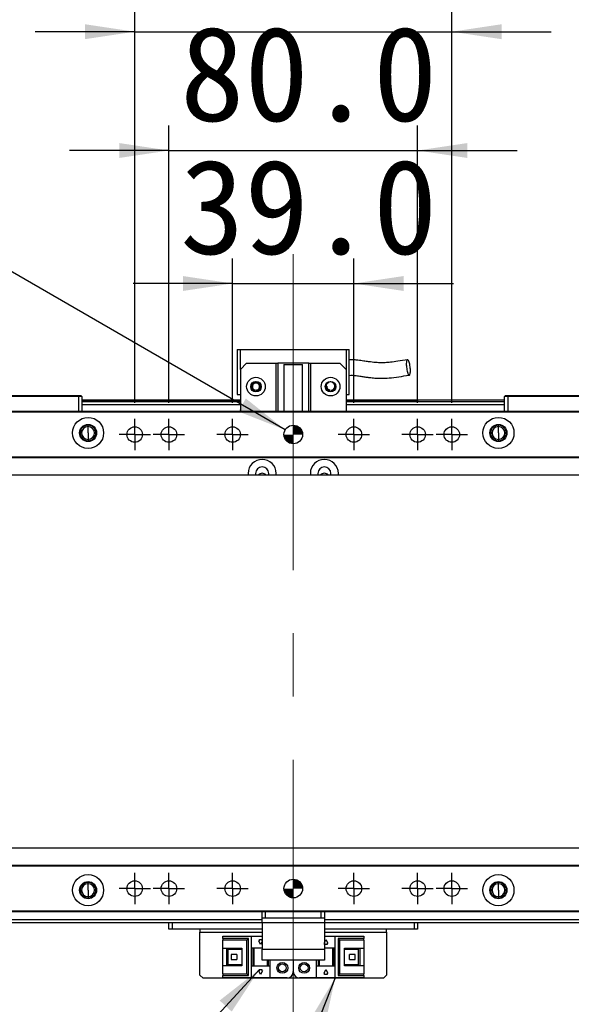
# Model space of a CAD drawing. Header units: millimetres. Extents: x 40 to 3320, y 40 to 2336.
# Tile 15 of 18: x 2124 to 2302, y 1756 to 2073. Entities that reach past the tile are written whole.
import ezdxf

# ---------------------------------------------------------------- set-up
doc = ezdxf.new("R2010")
doc.units = ezdxf.units.MM
doc.header["$LTSCALE"] = 8
doc.linetypes.add('CENTERX2', pattern=[20.32, 12.7, -2.54, 2.54, -2.54])
doc.layers.add('DIMNS', color=7, linetype='Continuous')
doc.styles.add('SLDTEXTSTYLE7', font='txt')
doc.styles.add('SLDTEXTSTYLE8', font='txt', dxfattribs={"bigfont": 'bigfont'})
doc.styles.add('SLDTEXTSTYLE9', font='txt')
doc.dimstyles.new('SLDDIMSTYLE0', dxfattribs={"dimtxt": 30.4, "dimasz": 16, "dimexe": 0, "dimexo": 0.0625, "dimgap": 7.6, "dimtad": 2, "dimdec": 1, "dimrnd": 1e-09, "dimzin": 4, "dimdsep": 46, "dimtxsty": 'SLDTEXTSTYLE7', "dimsah": 1, "dimcen": 0.09, "dimadec": 0, "dimazin": 1, "dimtfac": 1, "dimtdec": 1, "dimtmove": 0, "dimatfit": 0, "dimfxl": 0, "dimfrac": 2, "dimtolj": 1, "dimtzin": 12, "dimarcsym": 0})
doc.dimstyles.new('SLDDIMSTYLE1', dxfattribs={"dimtxt": 30.4, "dimasz": 16, "dimexe": 0, "dimexo": 0.0625, "dimgap": 7.6, "dimtad": 2, "dimdec": 1, "dimrnd": 1e-09, "dimzin": 4, "dimdsep": 46, "dimtxsty": 'SLDTEXTSTYLE7', "dimsah": 1, "dimcen": 0.09, "dimadec": 0, "dimazin": 1, "dimtfac": 1, "dimtdec": 1, "dimtofl": 0, "dimtmove": 0, "dimatfit": 3, "dimfxl": 0, "dimfrac": 2, "dimtolj": 1, "dimtzin": 12, "dimarcsym": 0})
doc.dimstyles.new('SLDDIMSTYLE2', dxfattribs={"dimtxt": 30.4, "dimasz": 16, "dimexe": 0, "dimexo": 0.0625, "dimgap": 7.6, "dimtad": 0, "dimtih": 1, "dimtoh": 1, "dimdec": 1, "dimrnd": 1e-09, "dimzin": 4, "dimdsep": 46, "dimtxsty": 'SLDTEXTSTYLE7', "dimsah": 1, "dimcen": 0, "dimadec": 0, "dimazin": 1, "dimtfac": 1, "dimtdec": 1, "dimtofl": 0, "dimtmove": 0, "dimatfit": 3, "dimfxl": 0, "dimfrac": 2, "dimtolj": 1, "dimtzin": 12, "dimarcsym": 0})
doc.dimstyles.new('SLDDIMSTYLE4', dxfattribs={"dimtxt": 0.18, "dimasz": 16, "dimexe": 0, "dimexo": 0.0625, "dimgap": 0, "dimtad": 0, "dimtih": 1, "dimtoh": 1, "dimdec": 0, "dimrnd": 1e-09, "dimzin": 0, "dimdsep": 46, "dimtxsty": 'Standard', "dimsah": 1, "dimcen": 0.09, "dimadec": 0, "dimazin": 0, "dimtfac": 16, "dimtdec": 0, "dimtofl": 0, "dimtmove": 0, "dimatfit": 3, "dimfxl": 0, "dimfrac": 2, "dimtolj": 1, "dimtzin": 0, "dimarcsym": 0})

# ---------------------------------------------------------------- blocks, each defined once
blk = doc.blocks.new('_D')
at = {"layer": 'DIMNS'}
for p, q in [((2192.86, 1949.72), (2192.86, 1996.12)), ((2231.86, 1949.72), (2231.86, 1996.12)), ((2192.86, 1988.12), (2160.86, 1988.12)), ((2192.86, 1988.12), (2231.86, 1988.12)), ((2231.86, 1988.12), (2263.86, 1988.12))]:
    blk.add_line(p, q, dxfattribs=at)
for points in [[(2192.86, 1988.12), (2176.86, 1990.52), (2176.86, 1985.72)], [(2231.86, 1988.12), (2247.86, 1985.72), (2247.86, 1990.52)]]:
    blk.add_solid(points, dxfattribs=at)
at = {"layer": 'DIMNS', "insert": (2175.97, 2028), "char_height": 30.4, "attachment_point": 1, "style": 'SLDTEXTSTYLE7'}
blk.add_mtext('39.0', dxfattribs=at)
blk = doc.blocks.new('_D_1')
at = {"layer": 'DIMNS'}
for p, q in [((2172.36, 1949.72), (2172.36, 2038.88)), ((2252.36, 1949.72), (2252.36, 2038.88)), ((2172.36, 2030.88), (2140.36, 2030.88)), ((2172.36, 2030.88), (2252.36, 2030.88)), ((2252.36, 2030.88), (2284.36, 2030.88))]:
    blk.add_line(p, q, dxfattribs=at)
for points in [[(2172.36, 2030.88), (2156.36, 2033.28), (2156.36, 2028.48)], [(2252.36, 2030.88), (2268.36, 2028.48), (2268.36, 2033.28)]]:
    blk.add_solid(points, dxfattribs=at)
at = {"layer": 'DIMNS', "insert": (2175.97, 2070.77), "char_height": 30.4, "attachment_point": 1, "style": 'SLDTEXTSTYLE7'}
blk.add_mtext('80.0', dxfattribs=at)
blk = doc.blocks.new('_D_2')
at = {"layer": 'DIMNS'}
for p, q in [((2161.36, 1949.72), (2161.36, 2077.08)), ((2263.36, 1949.72), (2263.36, 2077.08)), ((2161.36, 2069.08), (2129.36, 2069.08)), ((2161.36, 2069.08), (2263.36, 2069.08)), ((2263.36, 2069.08), (2295.36, 2069.08))]:
    blk.add_line(p, q, dxfattribs=at)
for points in [[(2161.36, 2069.08), (2145.36, 2071.48), (2145.36, 2066.68)], [(2263.36, 2069.08), (2279.36, 2066.68), (2279.36, 2071.48)]]:
    blk.add_solid(points, dxfattribs=at)
at = {"layer": 'DIMNS', "insert": (2164.99, 2108.97), "char_height": 30.4, "attachment_point": 1, "style": 'SLDTEXTSTYLE7'}
blk.add_mtext('102.0', dxfattribs=at)
blk = doc.blocks.new('_D_3')
at = {"layer": 'DIMNS'}
for p, q in [((2102.36, 1949.72), (2102.36, 2123.54)), ((2322.36, 1949.72), (2322.36, 2123.54)), ((2102.36, 2115.54), (2322.36, 2115.54))]:
    blk.add_line(p, q, dxfattribs=at)
for points in [[(2102.36, 2115.54), (2118.36, 2113.14), (2118.36, 2117.94)], [(2322.36, 2115.54), (2306.36, 2117.94), (2306.36, 2113.14)]]:
    blk.add_solid(points, dxfattribs=at)
at = {"layer": 'DIMNS', "insert": (2164.99, 2155.42), "char_height": 30.4, "attachment_point": 1, "style": 'SLDTEXTSTYLE7'}
blk.add_mtext('220.0', dxfattribs=at)
blk = doc.blocks.new('SW_SYMBOL_HOLE_DEPTH')
at = {"layer": 'DIMNS', "color": 0}
for p, q in [((0, 7000), (6400, 7000)), ((3200, 7000), (3200, 600)), ((800, 4440), (3200, 600)), ((5600, 4440), (3200, 600))]:
    blk.add_line(p, q, dxfattribs=at)
blk = doc.blocks.new('_D_12')
at = {"layer": 'DIMNS'}
for p, q in [((2065.59, 2024.3), (2033.59, 2024.3)), ((2209.76, 1941.06), (2065.59, 2024.3))]:
    blk.add_line(p, q, dxfattribs=at)
blk.add_solid([(2209.76, 1941.06), (2197.1, 1951.14), (2194.7, 1946.98)], dxfattribs=at)
at = {"layer": 'DIMNS', "xscale": 0.004985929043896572, "yscale": 0.004985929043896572, "zscale": 0.004985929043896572}
blk.add_blockref('SW_SYMBOL_HOLE_DEPTH', (1925.08, 2004.17), dxfattribs=at)
at = {"layer": 'DIMNS', "char_height": 30.4, "attachment_point": 1, "style": 'SLDTEXTSTYLE7'}
for s, insert in [('2X ', (1694.95, 2039.61)), ('%%c', (1752.12, 2039.31)), (' 6.0H7 ', (1799.09, 2039.61)), (' 8.0', (1969.58, 2039.61))]:
    blk.add_mtext(s, dxfattribs=dict(at, insert=insert))
blk = doc.blocks.new('SW_NOTE_3')
at = {"layer": 'DIMNS', "color": 0}
for p, q in [((-195.19, 0), (0, 0)), ((0, 0), (-195.19, 0)), ((-195.19, 0), (0, 0)), ((0, 0), (-195.19, 0)), ((-195.19, 0), (0, 0)), ((0, 0), (-195.19, 0))]:
    blk.add_line(p, q, dxfattribs=at)
at = {"layer": 'DIMNS', "color": 0, "char_height": 30.4, "attachment_point": 2}
for s, insert, style in [('光电原点', (-84.19, 78.15), 'SLDTEXTSTYLE8'), ('HOME SWITCH', (-46.6, 39.75), 'SLDTEXTSTYLE9')]:
    blk.add_mtext(s, dxfattribs=dict(at, insert=insert, style=style))
blk = doc.blocks.new('SW_CENTERMARKSYMBOL_17')
at = {"layer": 'DIMNS', "color": 0}
for p, q in [((0, 2.54), (0, 5.04)), ((-2.54, 0), (-5.04, 0)), ((0, 0), (-2.54, 0)), ((0, 0), (0, 2.54)), ((0, 0), (0, -2.54)), ((0, 0), (2.54, 0)), ((2.54, 0), (5.04, 0)), ((0, -2.54), (0, -5.04))]:
    blk.add_line(p, q, dxfattribs=at)
blk = doc.blocks.new('SW_CENTERMARKSYMBOL_18')
at = {"layer": 'DIMNS', "color": 0}
for p, q in [((0, 2.54), (0, 5.04)), ((-2.54, 0), (-5.04, 0)), ((0, 0), (-2.54, 0)), ((0, 0), (0, 2.54)), ((0, 0), (0, -2.54)), ((0, 0), (2.54, 0)), ((2.54, 0), (5.04, 0)), ((0, -2.54), (0, -5.04))]:
    blk.add_line(p, q, dxfattribs=at)
blk = doc.blocks.new('SW_CENTERMARKSYMBOL_19')
at = {"layer": 'DIMNS', "color": 0}
for p, q in [((0, 2.54), (0, 5.04)), ((-2.54, 0), (-5.04, 0)), ((0, 0), (-2.54, 0)), ((0, 0), (0, 2.54)), ((0, 0), (0, -2.54)), ((0, 0), (2.54, 0)), ((2.54, 0), (5.04, 0)), ((0, -2.54), (0, -5.04))]:
    blk.add_line(p, q, dxfattribs=at)
blk = doc.blocks.new('SW_CENTERMARKSYMBOL_20')
at = {"layer": 'DIMNS', "color": 0}
for p, q in [((0, 2.54), (0, 5.04)), ((-2.54, 0), (-5.04, 0)), ((0, 0), (-2.54, 0)), ((0, 0), (0, 2.54)), ((0, 0), (0, -2.54)), ((0, 0), (2.54, 0)), ((2.54, 0), (5.04, 0)), ((0, -2.54), (0, -5.04))]:
    blk.add_line(p, q, dxfattribs=at)
blk = doc.blocks.new('SW_CENTERMARKSYMBOL_21')
at = {"layer": 'DIMNS', "color": 0}
for p, q in [((0, 2.54), (0, 5.04)), ((-2.54, 0), (-5.04, 0)), ((0, 0), (-2.54, 0)), ((0, 0), (0, 2.54)), ((0, 0), (0, -2.54)), ((0, 0), (2.54, 0)), ((2.54, 0), (5.04, 0)), ((0, -2.54), (0, -5.04))]:
    blk.add_line(p, q, dxfattribs=at)
blk = doc.blocks.new('SW_CENTERMARKSYMBOL_22')
at = {"layer": 'DIMNS', "color": 0}
for p, q in [((0, 2.54), (0, 5.04)), ((-2.54, 0), (-5.04, 0)), ((0, 0), (-2.54, 0)), ((0, 0), (0, 2.54)), ((0, 0), (0, -2.54)), ((0, 0), (2.54, 0)), ((2.54, 0), (5.04, 0)), ((0, -2.54), (0, -5.04))]:
    blk.add_line(p, q, dxfattribs=at)
blk = doc.blocks.new('SW_CENTERMARKSYMBOL_25')
at = {"layer": 'DIMNS', "color": 0}
for p, q in [((0, 2.54), (0, 5.04)), ((-2.54, 0), (-5.04, 0)), ((0, 0), (-2.54, 0)), ((0, 0), (0, 2.54)), ((0, 0), (0, -2.54)), ((0, 0), (2.54, 0)), ((2.54, 0), (5.04, 0)), ((0, -2.54), (0, -5.04))]:
    blk.add_line(p, q, dxfattribs=at)
blk = doc.blocks.new('SW_CENTERMARKSYMBOL_26')
at = {"layer": 'DIMNS', "color": 0}
for p, q in [((0, 2.54), (0, 5.04)), ((-2.54, 0), (-5.04, 0)), ((0, 0), (-2.54, 0)), ((0, 0), (0, 2.54)), ((0, 0), (0, -2.54)), ((0, 0), (2.54, 0)), ((2.54, 0), (5.04, 0)), ((0, -2.54), (0, -5.04))]:
    blk.add_line(p, q, dxfattribs=at)
blk = doc.blocks.new('SW_CENTERMARKSYMBOL_27')
at = {"layer": 'DIMNS', "color": 0}
for p, q in [((0, 2.54), (0, 5.04)), ((-2.54, 0), (-5.04, 0)), ((0, 0), (-2.54, 0)), ((0, 0), (0, 2.54)), ((0, 0), (0, -2.54)), ((0, 0), (2.54, 0)), ((2.54, 0), (5.04, 0)), ((0, -2.54), (0, -5.04))]:
    blk.add_line(p, q, dxfattribs=at)
blk = doc.blocks.new('SW_CENTERMARKSYMBOL_28')
at = {"layer": 'DIMNS', "color": 0}
for p, q in [((0, 2.54), (0, 5.04)), ((-2.54, 0), (-5.04, 0)), ((0, 0), (-2.54, 0)), ((0, 0), (0, 2.54)), ((0, 0), (0, -2.54)), ((0, 0), (2.54, 0)), ((2.54, 0), (5.04, 0)), ((0, -2.54), (0, -5.04))]:
    blk.add_line(p, q, dxfattribs=at)
blk = doc.blocks.new('SW_CENTERMARKSYMBOL_29')
at = {"layer": 'DIMNS', "color": 0}
for p, q in [((0, 2.54), (0, 5.04)), ((-2.54, 0), (-5.04, 0)), ((0, 0), (-2.54, 0)), ((0, 0), (0, 2.54)), ((0, 0), (0, -2.54)), ((0, 0), (2.54, 0)), ((2.54, 0), (5.04, 0)), ((0, -2.54), (0, -5.04))]:
    blk.add_line(p, q, dxfattribs=at)
blk = doc.blocks.new('SW_CENTERMARKSYMBOL_30')
at = {"layer": 'DIMNS', "color": 0}
for p, q in [((0, 2.54), (0, 5.04)), ((-2.54, 0), (-5.04, 0)), ((0, 0), (-2.54, 0)), ((0, 0), (0, 2.54)), ((0, 0), (0, -2.54)), ((0, 0), (2.54, 0)), ((2.54, 0), (5.04, 0)), ((0, -2.54), (0, -5.04))]:
    blk.add_line(p, q, dxfattribs=at)
blk = doc.blocks.new('SW_DOWELSYMBOL_0')
at = {"linetype": 'Continuous', "lineweight": 18}
h = blk.add_hatch(color=0, dxfattribs=at)
edge = h.paths.add_edge_path(flags=0)
edge.add_arc((0, 0), 3, 180, 270)
edge.add_line((0, -3), (0, 0))
edge.add_line((0, 0), (-3, 0))
h = blk.add_hatch(color=0, dxfattribs=at)
edge = h.paths.add_edge_path(flags=0)
edge.add_arc((0, 0), 3, 0, 90)
edge.add_line((0, 3), (0, 0))
edge.add_line((0, 0), (3, 0))
at = {"layer": 'DIMNS', "color": 0}
blk.add_circle((0, 0), 3, dxfattribs=at)
blk = doc.blocks.new('SW_DOWELSYMBOL_1')
at = {"linetype": 'Continuous', "lineweight": 18}
h = blk.add_hatch(color=0, dxfattribs=at)
edge = h.paths.add_edge_path(flags=0)
edge.add_arc((0, 0), 3, 180, 270)
edge.add_line((0, -3), (0, 0))
edge.add_line((0, 0), (-3, 0))
h = blk.add_hatch(color=0, dxfattribs=at)
edge = h.paths.add_edge_path(flags=0)
edge.add_arc((0, 0), 3, 0, 90)
edge.add_line((0, 3), (0, 0))
edge.add_line((0, 0), (3, 0))
at = {"layer": 'DIMNS', "color": 0}
blk.add_circle((0, 0), 3, dxfattribs=at)

msp = doc.modelspace()

# ---------------------------------------------------------------- linework, layer by layer
at = {"color": 7, "linetype": 'Continuous', "lineweight": 25}
for p, q in [((2194.3567157, 1966.8583462), (2195.3567028, 1966.8583462)), ((2194.3567157, 1966.8583462), (2194.3567157, 1952.4583483)), ((2195.3567028, 1960.4583496), (2195.3567028, 1966.8583462)), ((2195.3567028, 1966.8583462), (2229.3566823, 1966.8583462)), ((2229.3566823, 1966.8583462), (2230.3566694, 1966.8583462)), ((2229.3566823, 1966.8583462), (2229.3566823, 1960.4583496)), ((2230.3566694, 1952.4583483), (2230.3566694, 1966.8583462)), ((2197.3566771, 1962.4583462), (2195.3567028, 1960.4583496)), ((2195.3567028, 1960.4583496), (2195.3567028, 1947.0583463)), ((2197.3566771, 1962.4583462), (2206.8567038, 1962.4583462)), ((2206.8567038, 1947.0583463), (2206.8567038, 1962.4583462)), ((2206.8567038, 1962.4583462), (2207.3566675, 1962.4583462)), ((2207.3566675, 1962.4583462), (2207.3566675, 1947.0583463)), ((2217.356658, 1962.4583462), (2207.3566675, 1962.4583462)), ((2209.3567014, 1962.0583469), (2209.3567014, 1947.0583463)), ((2209.3567014, 1962.0583469), (2215.3566837, 1962.0583469)), ((2215.3566837, 1947.0583463), (2215.3566837, 1962.0583469)), ((2217.356658, 1947.0583463), (2217.356658, 1962.4583462)), ((2217.356658, 1962.4583462), (2217.8566813, 1962.4583462)), ((2217.8566813, 1962.4583462), (2217.8566813, 1947.0583463)), ((2217.8566813, 1962.4583462), (2227.356708, 1962.4583462)), ((2229.3566823, 1960.4583496), (2227.356708, 1962.4583462)), ((2229.3566823, 1960.4583496), (2229.3566823, 1947.0583463)), ((2143.356657, 1951.7583439), (2117.3566937, 1951.7583439)), ((2117.4809694, 1952.058349), (2143.2324409, 1952.058349)), ((2143.2324409, 1952.058349), (2144.0567136, 1952.058349)), ((2143.356657, 1951.7583439), (2143.2324409, 1952.058349)), ((2144.3567038, 1951.7583439), (2143.356657, 1951.7583439)), ((2143.356657, 1947.0583463), (2143.356657, 1951.7583439)), ((2144.0567136, 1952.058349), (2144.3567038, 1951.7583439)), ((2144.3567038, 1951.7583439), (2144.3567038, 1947.0583463)), ((2195.3567028, 1950.5583459), (2144.3567038, 1950.5583459)), ((2144.3567038, 1950.35835), (2195.3567028, 1950.35835)), ((2194.3567157, 1952.4583483), (2195.3567028, 1952.4583483)), ((2229.3566823, 1952.4583483), (2230.3566694, 1952.4583483)), ((2280.3566813, 1950.5583459), (2229.3566823, 1950.5583459)), ((2229.3566823, 1950.35835), (2252.3566842, 1950.35835)), ((2252.3566842, 1950.35835), (2252.3566842, 1950.1583466)), ((2280.3566813, 1951.7583439), (2280.6566715, 1952.058349)), ((2281.3566685, 1951.7583439), (2280.3566813, 1951.7583439)), ((2280.3566813, 1947.0583463), (2280.3566813, 1951.7583439)), ((2280.6566715, 1952.058349), (2281.4809442, 1952.058349)), ((2281.3566685, 1951.7583439), (2281.4809442, 1952.058349)), ((2307.3566914, 1951.7583439), (2281.3566685, 1951.7583439)), ((2281.3566685, 1951.7583439), (2281.3566685, 1947.0583463)), ((2281.4809442, 1952.058349), (2307.2324157, 1952.058349)), ((2144.3567038, 1950.1583466), (2195.3567028, 1950.1583466)), ((2195.3567028, 1950.0583449), (2144.3567038, 1950.0583449)), ((2195.3567028, 1949.0583503), (2144.3567038, 1949.0583503)), ((2229.3566823, 1950.1583466), (2252.3566842, 1950.1583466)), ((2280.3566813, 1950.0583449), (2229.3566823, 1950.0583449)), ((2280.3566813, 1949.0583503), (2229.3566823, 1949.0583503)), ((2252.3566842, 1950.0583449), (2252.3566842, 1950.1583466)), ((2087.6567125, 1947.0583463), (2337.0567322, 1947.0583463)), ((2337.0567322, 1946.7583486), (2087.6567125, 1946.7583486)), ((2146.356678, 1942.1253467), (2146.356678, 1942.5583446)), ((2146.356678, 1940.058347), (2146.356678, 1942.1253467)), ((2278.3567071, 1942.1253467), (2278.3567071, 1942.5583446)), ((2278.3567071, 1940.058347), (2278.3567071, 1942.1253467)), ((2146.356678, 1940.058347), (2146.356678, 1937.9913473)), ((2146.356678, 1937.9913473), (2146.356678, 1937.5583494)), ((2278.3567071, 1940.058347), (2278.3567071, 1937.9913473)), ((2278.3567071, 1937.9913473), (2278.3567071, 1937.5583494)), ((2087.6567125, 1932.3583508), (2337.0567322, 1932.3583508)), ((2337.0567322, 1932.0583457), (2087.6567125, 1932.0583457)), ((265.356636, 1926.5583457), (2359.3567371, 1926.5583457)), ((2197.8567004, 1927.0583467), (2197.8567004, 1926.5583457)), ((2200.2566814, 1927.0583467), (2200.2566814, 1926.5583457)), ((2204.4566631, 1926.5583457), (2204.4566631, 1927.0583467)), ((2206.8567038, 1926.5583457), (2206.8567038, 1927.0583467)), ((2217.8566813, 1927.0583467), (2217.8566813, 1926.5583457)), ((2220.2566624, 1927.0583467), (2220.2566624, 1926.5583457)), ((2224.4567037, 1926.5583457), (2224.4567037, 1927.0583467)), ((2226.8566847, 1926.5583457), (2226.8566847, 1927.0583467)), ((2359.3567371, 1806.5583484), (265.356636, 1806.5583484)), ((2087.6567125, 1801.0583484), (2337.0567322, 1801.0583484)), ((2337.0567322, 1800.7583433), (2087.6567125, 1800.7583433)), ((2146.356678, 1795.1253468), (2146.356678, 1795.5583447)), ((2146.356678, 1793.0583471), (2146.356678, 1795.1253468)), ((2278.3567071, 1795.1253468), (2278.3567071, 1795.5583447)), ((2278.3567071, 1793.0583471), (2278.3567071, 1795.1253468)), ((2146.356678, 1793.0583471), (2146.356678, 1790.9913474)), ((2278.3567071, 1793.0583471), (2278.3567071, 1790.9913474)), ((2146.356678, 1790.9913474), (2146.356678, 1790.5583495)), ((2278.3567071, 1790.9913474), (2278.3567071, 1790.5583495)), ((2087.6567125, 1786.3583454), (2337.0567322, 1786.3583454)), ((2337.0567322, 1786.0583478), (2087.6567125, 1786.0583478)), ((2202.3566723, 1784.0583438), (2202.3566723, 1786.0583478)), ((2203.3566594, 1786.0583478), (2203.3566594, 1784.0583438)), ((2221.3566661, 1784.0583438), (2221.3566661, 1786.0583478)), ((2222.3567128, 1786.0583478), (2222.3567128, 1784.0583438)), ((2202.3566723, 1782.5583482), (2116.8566704, 1782.5583482)), ((2172.3567009, 1780.5583441), (2172.3567009, 1782.5583482)), ((2173.356688, 1782.5583482), (2173.356688, 1780.5583441)), ((2203.3566594, 1784.0583438), (2202.3566723, 1784.0583438)), ((2202.3566723, 1782.5583482), (2202.3566723, 1784.0583438)), ((2222.3567128, 1782.5583482), (2202.3566723, 1782.5583482)), ((2202.3566723, 1782.5583482), (2202.3566723, 1774.0583459)), ((2221.3566661, 1784.0583438), (2203.3566594, 1784.0583438)), ((2222.3567128, 1784.0583438), (2221.3566661, 1784.0583438)), ((2222.3567128, 1784.0583438), (2222.3567128, 1782.5583482)), ((2222.3567128, 1782.5583482), (2222.3567128, 1774.0583459)), ((2380.3566456, 1782.5583482), (2222.3567128, 1782.5583482)), ((2251.3566971, 1780.5583441), (2251.3566971, 1782.5583482)), ((2252.3566842, 1782.5583482), (2252.3566842, 1780.5583441)), ((2173.356688, 1780.5583441), (2172.3567009, 1780.5583441)), ((2202.3566723, 1780.5583441), (2173.356688, 1780.5583441)), ((2182.3566914, 1780.5583441), (2182.3566914, 1779.5583496)), ((2182.3566914, 1765.7583469), (2182.3566914, 1779.5583496)), ((2251.3566971, 1780.5583441), (2222.3567128, 1780.5583441)), ((2242.3566937, 1779.5583496), (2242.3566937, 1780.5583441)), ((2242.3566937, 1779.5583496), (2242.3566937, 1765.7583469)), ((2252.3566842, 1780.5583441), (2251.3566971, 1780.5583441)), ((2189.6567106, 1777.4583438), (2189.6567106, 1778.2583499)), ((2189.6567106, 1778.2583499), (2198.8566875, 1778.2583499)), ((2189.6567106, 1777.4583438), (2189.6567106, 1776.9583502)), ((2197.9566574, 1777.4583438), (2189.6567106, 1777.4583438)), ((2189.6567106, 1774.3583435), (2189.6567106, 1776.9583502)), ((2197.4566936, 1776.9583502), (2189.6567106, 1776.9583502)), ((2197.4566936, 1776.9583502), (2197.9566574, 1777.4583438)), ((2197.4566936, 1766.1583462), (2197.4566936, 1776.9583502)), ((2197.9566574, 1765.6583452), (2197.9566574, 1777.4583438)), ((2198.8566875, 1778.2583499), (2198.8566875, 1774.5583469)), ((2198.8566875, 1778.2583499), (2202.3566723, 1778.2583499)), ((2201.2566686, 1776.7583469), (2201.4567018, 1776.7583469)), ((2201.8567085, 1775.5583489), (2201.2566686, 1776.7583469)), ((2201.4567018, 1777.1583462), (2202.2567153, 1777.1583462)), ((2201.4567018, 1776.7583469), (2201.4567018, 1777.1583462)), ((2202.3566723, 1776.5583435), (2201.8567085, 1775.5583489)), ((2202.2567153, 1777.1583462), (2202.2567153, 1776.7583469)), ((2202.2567153, 1776.7583469), (2202.3566723, 1776.7583469)), ((2222.3567128, 1778.2583499), (2225.8566976, 1778.2583499)), ((2222.3567128, 1776.1583442), (2222.8566766, 1777.1583462)), ((2222.8566766, 1777.1583462), (2223.4566569, 1775.9583482)), ((2225.8566976, 1774.5583469), (2225.8566976, 1778.2583499)), ((2225.8566976, 1778.2583499), (2235.0566745, 1778.2583499)), ((2235.0566745, 1777.4583438), (2226.7566681, 1777.4583438)), ((2226.7566681, 1777.4583438), (2227.2566915, 1776.9583502)), ((2226.7566681, 1777.4583438), (2226.7566681, 1765.6583452)), ((2227.2566915, 1776.9583502), (2227.2566915, 1766.1583462)), ((2235.0566745, 1776.9583502), (2227.2566915, 1776.9583502)), ((2235.0566745, 1778.2583499), (2235.0566745, 1777.4583438)), ((2235.0566745, 1776.9583502), (2235.0566745, 1777.4583438)), ((2235.0566745, 1776.9583502), (2235.0566745, 1774.3583435)), ((2189.6567106, 1774.3583435), (2195.8566666, 1774.3583435)), ((2189.6567106, 1768.7583455), (2189.6567106, 1774.3583435)), ((2190.9566879, 1768.7583455), (2190.9566879, 1774.3583435)), ((2191.4567113, 1774.008345), (2191.4567113, 1774.3583435)), ((2195.8566666, 1774.008345), (2191.4567113, 1774.008345)), ((2191.4567113, 1769.108344), (2191.4567113, 1774.008345)), ((2195.8566666, 1774.3583435), (2195.8566666, 1768.7583455)), ((2198.8566875, 1774.5583469), (2202.3566723, 1774.5583469)), ((2198.8566875, 1774.5583469), (2198.8566875, 1768.5583496)), ((2199.3567109, 1774.5583469), (2199.3567109, 1768.5583496)), ((2199.6567011, 1774.5583469), (2199.6567011, 1768.5583496)), ((2202.3566723, 1774.0583459), (2222.3567128, 1774.0583459)), ((2202.3566723, 1770.5583462), (2202.3566723, 1774.0583459)), ((2222.4566698, 1775.9583482), (2222.3567128, 1775.9583482)), ((2222.3567128, 1774.5583469), (2225.8566976, 1774.5583469)), ((2222.3567128, 1774.0583459), (2222.3567128, 1770.5583462)), ((2222.4566698, 1775.5583489), (2222.4566698, 1775.9583482)), ((2223.2566833, 1775.5583489), (2222.4566698, 1775.5583489)), ((2223.2566833, 1775.9583482), (2223.2566833, 1775.5583489)), ((2223.4566569, 1775.9583482), (2223.2566833, 1775.9583482)), ((2225.056684, 1768.5583496), (2225.056684, 1774.5583469)), ((2225.3566742, 1768.5583496), (2225.3566742, 1774.5583469)), ((2225.8566976, 1768.5583496), (2225.8566976, 1774.5583469)), ((2228.8566589, 1774.3583435), (2235.0566745, 1774.3583435)), ((2228.8566589, 1768.7583455), (2228.8566589, 1774.3583435)), ((2233.2566738, 1774.008345), (2228.8566589, 1774.008345)), ((2233.2566738, 1774.3583435), (2233.2566738, 1774.008345)), ((2233.2566738, 1774.008345), (2233.2566738, 1769.108344)), ((2233.7566972, 1774.3583435), (2233.7566972, 1768.7583455)), ((2235.0566745, 1774.3583435), (2235.0566745, 1768.7583455)), ((2192.4167037, 1772.3583469), (2192.4167037, 1770.7583496)), ((2194.2566991, 1772.3583469), (2192.4167037, 1772.3583469)), ((2192.4167037, 1770.7583496), (2194.2566991, 1770.7583496)), ((2194.2566991, 1772.3583469), (2194.2566991, 1770.7583496)), ((2222.3567128, 1770.5583462), (2202.3566723, 1770.5583462)), ((2204.056716, 1768.5583496), (2204.056716, 1770.5583462)), ((2204.3567061, 1768.5583496), (2204.3567061, 1770.5583462)), ((2204.8566699, 1770.5583462), (2204.8566699, 1768.5583496)), ((2212.3566627, 1770.5583462), (2212.3566627, 1766.8583506)), ((2219.8567152, 1768.5583496), (2219.8567152, 1770.5583462)), ((2220.356679, 1770.5583462), (2220.356679, 1768.5583496)), ((2220.6566691, 1770.5583462), (2220.6566691, 1768.5583496)), ((2230.456686, 1770.7583496), (2230.456686, 1772.3583469)), ((2232.2966814, 1772.3583469), (2230.456686, 1772.3583469)), ((2230.456686, 1770.7583496), (2232.2966814, 1770.7583496)), ((2232.2966814, 1770.7583496), (2232.2966814, 1772.3583469)), ((2189.6567106, 1766.1583462), (2189.6567106, 1768.7583455)), ((2195.8566666, 1768.7583455), (2189.6567106, 1768.7583455)), ((2191.4567113, 1768.7583455), (2191.4567113, 1769.108344)), ((2191.4567113, 1769.108344), (2195.8566666, 1769.108344)), ((2198.8566875, 1768.5583496), (2198.8566875, 1764.8583466)), ((2204.8566699, 1768.5583496), (2198.8566875, 1768.5583496)), ((2201.2566686, 1767.1583483), (2201.4567018, 1767.1583483)), ((2201.8567085, 1765.9583503), (2201.2566686, 1767.1583483)), ((2201.4567018, 1767.5583476), (2202.2567153, 1767.5583476)), ((2201.4567018, 1767.1583483), (2201.4567018, 1767.5583476)), ((2202.4566889, 1767.1583483), (2201.8567085, 1765.9583503)), ((2202.2567153, 1767.5583476), (2202.2567153, 1767.1583483)), ((2202.2567153, 1767.1583483), (2202.4566889, 1767.1583483)), ((2204.8566699, 1768.5583496), (2204.8566699, 1764.8583466)), ((2219.8567152, 1764.8583466), (2219.8567152, 1768.5583496)), ((2225.8566976, 1768.5583496), (2219.8567152, 1768.5583496)), ((2222.2566962, 1766.3583496), (2222.8566766, 1767.5583476)), ((2222.8566766, 1767.5583476), (2223.4566569, 1766.3583496)), ((2225.8566976, 1764.8583466), (2225.8566976, 1768.5583496)), ((2228.8566589, 1769.108344), (2233.2566738, 1769.108344)), ((2235.0566745, 1768.7583455), (2228.8566589, 1768.7583455)), ((2233.2566738, 1769.108344), (2233.2566738, 1768.7583455)), ((2235.0566745, 1768.7583455), (2235.0566745, 1766.1583462)), ((2182.3566914, 1765.7583469), (2183.3566785, 1764.7583449)), ((2241.3567066, 1764.7583449), (2183.3566785, 1764.7583449)), ((2189.6567106, 1766.1583462), (2197.4566936, 1766.1583462)), ((2189.6567106, 1766.1583462), (2189.6567106, 1765.6583452)), ((2189.6567106, 1765.6583452), (2197.9566574, 1765.6583452)), ((2189.6567106, 1764.8583466), (2189.6567106, 1765.6583452)), ((2198.8566875, 1764.8583466), (2189.6567106, 1764.8583466)), ((2197.9566574, 1765.6583452), (2197.4566936, 1766.1583462)), ((2204.8566699, 1764.8583466), (2198.8566875, 1764.8583466)), ((2210.3566885, 1764.8583466), (2204.8566699, 1764.8583466)), ((2219.8567152, 1764.8583466), (2214.3566966, 1764.8583466)), ((2225.8566976, 1764.8583466), (2219.8567152, 1764.8583466)), ((2222.4566698, 1766.3583496), (2222.2566962, 1766.3583496)), ((2222.4566698, 1765.9583503), (2222.4566698, 1766.3583496)), ((2223.2566833, 1765.9583503), (2222.4566698, 1765.9583503)), ((2223.2566833, 1766.3583496), (2223.2566833, 1765.9583503)), ((2223.4566569, 1766.3583496), (2223.2566833, 1766.3583496)), ((2235.0566745, 1764.8583466), (2225.8566976, 1764.8583466)), ((2227.2566915, 1766.1583462), (2226.7566681, 1765.6583452)), ((2226.7566681, 1765.6583452), (2235.0566745, 1765.6583452)), ((2227.2566915, 1766.1583462), (2235.0566745, 1766.1583462)), ((2235.0566745, 1765.6583452), (2235.0566745, 1766.1583462)), ((2235.0566745, 1765.6583452), (2235.0566745, 1764.8583466)), ((2241.3567066, 1764.7583449), (2242.3566937, 1765.7583469))]:
    msp.add_line(p, q, dxfattribs=at)
at = {"color": 8, "linetype": 'Continuous', "lineweight": 25}
for p, q in [((2202.3566723, 1783.5583502), (2116.8566704, 1783.5583502)), ((2380.3566456, 1783.5583502), (2222.3567128, 1783.5583502)), ((2182.3566914, 1779.5583496), (2202.3566723, 1779.5583496)), ((2222.3567128, 1779.5583496), (2242.3566937, 1779.5583496))]:
    msp.add_line(p, q, dxfattribs=at)
at = {"color": 7, "linetype": 'Continuous', "lineweight": 25}
for centre, radius in [((2200.3566866, 1954.958347), 3), ((2200.3566866, 1954.958347), 1.7), ((2224.3566866, 1954.958347), 3), ((2224.3566866, 1954.958347), 1.7), ((2200.3566866, 1954.958347), 1.6), ((2224.3566866, 1954.958347), 1.6), ((2146.3566866, 1940.0583464), 5), ((2278.3566866, 1940.0583464), 5), ((2146.3566866, 1940.0583464), 2.75), ((2161.3566866, 1939.558347), 2.5), ((2172.3566866, 1939.558347), 2.5), ((2192.8566866, 1939.558347), 2.5), ((2212.3566866, 1939.558347), 3), ((2231.8566866, 1939.558347), 2.5), ((2252.3566866, 1939.558347), 2.5), ((2263.3566866, 1939.558347), 2.5), ((2278.3566866, 1940.0583464), 2.75), ((2146.3566866, 1793.0583477), 5), ((2146.3566866, 1793.0583477), 2.75), ((2161.3566866, 1793.558347), 2.5), ((2172.3566866, 1793.558347), 2.5), ((2192.8566866, 1793.558347), 2.5), ((2212.3566866, 1793.558347), 3), ((2231.8566866, 1793.558347), 2.5), ((2252.3566866, 1793.558347), 2.5), ((2263.3566866, 1793.558347), 2.5), ((2278.3566866, 1793.0583477), 5), ((2278.3566866, 1793.0583477), 2.75), ((2208.8566866, 1768.058347), 1.75), ((2215.8566866, 1768.058347), 1.75), ((2208.8566866, 1768.058347), 1.25), ((2215.8566866, 1768.058347), 1.25)]:
    msp.add_circle(centre, radius, dxfattribs=at)
for centre, radius, start, end in [((2146.3566866, 1940.0583464), 2.5, 90, 270), ((2146.3566866, 1940.0583464), 2.067, 90, 270), ((2146.3566866, 1940.0583464), 2.5, 270, 90), ((2146.3566866, 1940.0583464), 2.067, 270, 90), ((2278.3566866, 1940.0583464), 2.5, 90, 270), ((2278.3566866, 1940.0583464), 2.067, 90, 270), ((2278.3566866, 1940.0583464), 2.5, 270, 90), ((2278.3566866, 1940.0583464), 2.067, 270, 90), ((2202.3566866, 1927.058347), 4.5, 0, 180), ((2222.3566866, 1927.058347), 4.5, 0, 180), ((2202.3566866, 1927.058347), 2.1, 0, 180), ((2222.3566866, 1927.058347), 2.1, 0, 180), ((2202.3566866, 1925.458347), 1.65, 90, 138.189685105), ((2202.3566866, 1925.458347), 1.65, 41.810314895, 90), ((2222.3566866, 1925.458347), 1.65, 90, 138.189685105), ((2222.3566866, 1925.458347), 1.65, 41.810314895, 90), ((2146.3566866, 1793.0583477), 2.5, 90, 270), ((2146.3566866, 1793.0583477), 2.067, 90, 270), ((2146.3566866, 1793.0583477), 2.5, 270, 90), ((2146.3566866, 1793.0583477), 2.067, 270, 90), ((2278.3566866, 1793.0583477), 2.5, 90, 270), ((2278.3566866, 1793.0583477), 2.067, 90, 270), ((2278.3566866, 1793.0583477), 2.5, 270, 90), ((2278.3566866, 1793.0583477), 2.067, 270, 90), ((2210.3566866, 1766.858347), 2, 270, 0), ((2214.3566866, 1766.858347), 2, 180, 270)]:
    msp.add_arc(centre, radius, start, end, dxfattribs=at)
for points, knots in [([(2249.0984559, 1963.6098036), (2248.0541696, 1963.4439241), (2246.2340783, 1963.154812), (2243.8555717, 1962.7839981), (2242.0450293, 1962.6397365), (2240.4608109, 1962.6116578), (2238.6909344, 1962.6917012), (2236.836297, 1962.9136014), (2234.9388126, 1963.1996474), (2233.4190625, 1963.4213674), (2231.9985925, 1963.5564513), (2231.0547673, 1963.6089688), (2230.4975065, 1963.5865174), (2230.3566694, 1963.5808432)], [0, 0, 0, 0, 0.1728186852, 0.3012064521, 0.3945074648, 0.4621963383, 0.5503013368, 0.6704384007, 0.7542679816, 0.8531329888, 0.9124958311, 0.9778849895, 1, 1, 1, 1]), ([(2248.7166882, 1962.4477515), (2248.7430536, 1962.6968517), (2248.7958434, 1963.1956078), (2248.9736226, 1963.6004982), (2249.1962545, 1963.6418125), (2249.4282074, 1963.3616617), (2249.6441278, 1962.8507892), (2249.8314445, 1962.1574232), (2249.9716954, 1961.3501462), (2250.0492603, 1960.510877), (2250.0532058, 1959.7320725), (2249.9804358, 1959.1112452), (2249.8392237, 1958.7204134), (2249.640206, 1958.6334231), (2249.4391454, 1958.7375872), (2249.2495514, 1959.0820691), (2249.0796927, 1959.613053), (2248.9282826, 1960.3466382), (2248.8171999, 1961.0928701), (2248.7431326, 1961.6368481), (2248.7153035, 1961.8958263), (2248.7033961, 1961.9808515), (2248.7035479, 1962.0031798), (2248.7021363, 1962.0773553), (2248.7050914, 1962.23347), (2248.7122397, 1962.3655535), (2248.7166882, 1962.4477515)], [0, 0, 0, 0, 0.06481713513, 0.12977884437, 0.18973171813, 0.24261872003, 0.2944129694, 0.34624306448, 0.39872403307, 0.45219943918, 0.50660120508, 0.56145194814, 0.61605152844, 0.66977217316, 0.72706820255, 0.76537737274, 0.80369101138, 0.85890914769, 0.91422876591, 0.94955424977, 0.96400072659, 0.96485067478, 0.96575864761, 0.96870991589, 0.98052760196, 1, 1, 1, 1]), ([(2230.3566694, 1958.5725853), (2230.725816, 1958.588605), (2231.6133442, 1958.6271207), (2232.984609, 1958.4476397), (2234.4011397, 1958.2468718), (2235.6770172, 1958.0545634), (2236.7772017, 1957.9074331), (2237.73015, 1957.8019768), (2238.9758269, 1957.6931749), (2240.8045086, 1957.6158946), (2243.4042527, 1957.7141047), (2246.4034235, 1958.1325958), (2248.5415438, 1958.4818837), (2249.66923, 1958.666105)], [0, 0, 0, 0, 0.0561717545, 0.1350521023, 0.2093721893, 0.2758317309, 0.33264044, 0.3788413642, 0.421681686, 0.5224880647, 0.6560423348, 0.8185900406, 1, 1, 1, 1]), ([(2200.1441479, 1953.8281599), (2200.0152471, 1953.849748), (2199.7568208, 1953.8930289), (2199.4183039, 1954.1163661), (2199.1583625, 1954.4355773), (2199.0097322, 1954.838239), (2198.996871, 1955.2821972), (2199.1321656, 1955.7189143), (2199.3910677, 1956.0906198), (2199.6351038, 1956.2535894), (2199.7493863, 1956.3299084)], [0, 0, 0, 0, 0.1153507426, 0.2312604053, 0.3517818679, 0.4770100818, 0.6065205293, 0.740238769, 0.8783533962, 1, 1, 1, 1]), ([(2200.356698, 1953.8082743), (2200.3607112, 1953.8082894), (2200.4809322, 1953.8087425), (2200.7185206, 1953.8478889), (2201.0344132, 1954.0072312), (2201.2883478, 1954.2540594), (2201.4566419, 1954.5655753), (2201.5237459, 1954.9132467), (2201.4836288, 1955.2650426), (2201.3398986, 1955.5886159), (2201.1058954, 1955.8543455), (2200.8029582, 1956.0376917), (2200.4589983, 1956.1217863), (2200.1056726, 1956.0989285), (2199.7754129, 1955.9713101), (2199.4985289, 1955.7506083), (2199.3005216, 1955.4570505), (2199.1997043, 1955.1175915), (2199.2051616, 1954.7636866), (2199.3163357, 1954.4271123), (2199.5235125, 1954.1413577), (2199.8058982, 1953.923252), (2200.0313911, 1953.8598592), (2200.1441479, 1953.8281599)], [0, 0, 0, 0, 0.0017236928, 0.0516361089, 0.1015506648, 0.1514628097, 0.2013757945, 0.2512919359, 0.3012057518, 0.3511164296, 0.4010278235, 0.4509491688, 0.5008624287, 0.5507740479, 0.6006858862, 0.6505995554, 0.7005176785, 0.75043215, 0.8003427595, 0.8502562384, 0.9001740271, 0.9500824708, 1, 1, 1, 1]), ([(2200.9640098, 1956.3299084), (2201.0954187, 1956.2397844), (2201.3642798, 1956.0553917), (2201.6247124, 1955.6316516), (2201.7313579, 1955.1561191), (2201.6688926, 1954.687411), (2201.4575425, 1954.2832816), (2201.1327793, 1953.9889484), (2200.8148386, 1953.8552493), (2200.6233204, 1953.8341242), (2200.5692482, 1953.8281599)], [0, 0, 0, 0, 0.1407922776, 0.2880594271, 0.430431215, 0.5679361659, 0.7005930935, 0.8284784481, 0.9515735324, 1, 1, 1, 1]), ([(2224.2283583, 1953.8256416), (2224.1721509, 1953.8277772), (2223.9788104, 1953.8351234), (2223.6527166, 1953.946838), (2223.3111405, 1954.2165165), (2223.0743408, 1954.6031514), (2222.9813891, 1955.0634752), (2223.0543895, 1955.5445318), (2223.2954103, 1955.9844646), (2223.5668763, 1956.2248563), (2223.7313587, 1956.3195374), (2223.7493753, 1956.3299084)], [0, 0, 0, 0, 0.0488477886, 0.1680253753, 0.2919230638, 0.4205502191, 0.5539618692, 0.6921678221, 0.8349359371, 0.9819196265, 1, 1, 1, 1]), ([(2224.1441369, 1953.8281599), (2224.0123777, 1953.867281), (2223.7667347, 1953.9402158), (2223.4936137, 1954.1764895), (2223.3263748, 1954.4238941), (2223.2265026, 1954.6918043), (2223.2019287, 1954.9014884), (2223.2088472, 1955.0332269), (2223.2111195, 1955.0589663), (2223.2115843, 1955.0642187), (2223.2117441, 1955.0661918), (2223.2118021, 1955.0667777), (2223.2118011, 1955.0666315), (2223.2118011, 1955.0666177)], [0, 0, 0, 0, 0.2369277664, 0.4417123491, 0.6142371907, 0.7545060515, 0.9380819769, 0.9829669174, 0.9897902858, 0.9952057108, 0.997551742, 0.9997702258, 1, 1, 1, 1]), ([(2224.5692372, 1953.8281599), (2224.7087182, 1953.8527266), (2224.9879244, 1953.9019029), (2225.3400806, 1954.1555396), (2225.5905808, 1954.5014995), (2225.7146212, 1954.911965), (2225.7047645, 1955.3399152), (2225.5647281, 1955.742481), (2225.3163264, 1956.0936321), (2225.0814911, 1956.2511162), (2224.9639988, 1956.3299084)], [0, 0, 0, 0, 0.1248140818, 0.2498466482, 0.3748686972, 0.4998621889, 0.6248478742, 0.7498356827, 0.874838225, 1, 1, 1, 1])]:
    msp.add_open_spline(points, degree=3, knots=knots, dxfattribs=at)
at = {"layer": 'DIMNS', "linetype": 'CENTERX2', "lineweight": 18}
msp.add_line((2212.3566866, 1997.558347), (2212.3566866, 1735.558347), dxfattribs=at)

# ---------------------------------------------------------------- block references
at = {"layer": 'DIMNS'}
for name, p in [('SW_CENTERMARKSYMBOL_17', (2161.3566866, 1939.558347)), ('SW_CENTERMARKSYMBOL_18', (2172.3566866, 1939.558347)), ('SW_CENTERMARKSYMBOL_19', (2192.8566866, 1939.558347)), ('SW_CENTERMARKSYMBOL_20', (2231.8566866, 1939.558347)), ('SW_CENTERMARKSYMBOL_21', (2252.3566866, 1939.558347)), ('SW_CENTERMARKSYMBOL_22', (2263.3566866, 1939.558347)), ('SW_DOWELSYMBOL_0', (2212.3566866, 1939.558347)), ('SW_CENTERMARKSYMBOL_25', (2161.3566866, 1793.558347)), ('SW_CENTERMARKSYMBOL_26', (2172.3566866, 1793.558347)), ('SW_CENTERMARKSYMBOL_27', (2192.8566866, 1793.558347)), ('SW_CENTERMARKSYMBOL_28', (2231.8566866, 1793.558347)), ('SW_CENTERMARKSYMBOL_29', (2252.3566866, 1793.558347)), ('SW_CENTERMARKSYMBOL_30', (2263.3566866, 1793.558347)), ('SW_DOWELSYMBOL_1', (2212.3566866, 1793.558347)), ('SW_NOTE_3', (2131.25, 1691.3461538))]:
    msp.add_blockref(name, p, dxfattribs=at)

# ---------------------------------------------------------------- dimensions: what is measured, and where the dimension line sits
for base, p1, p2, dimstyle, picture, middle in [((2322.3566866, 2115.5355555), (2102.3566866, 1939.558347), (2322.3566866, 1939.558347), 'SLDDIMSTYLE1', '_D_3', (2213.4226807, 2115.5355555)), ((2263.3566866, 2069.0837939), (2161.3566866, 1939.558347), (2263.3566866, 1939.558347), 'SLDDIMSTYLE0', '_D_2', (2213.4226807, 2069.0837939)), ((2252.3566866, 2030.880216), (2172.3566866, 1939.558347), (2252.3566866, 1939.558347), 'SLDDIMSTYLE0', '_D_1', (2213.4226807, 2030.880216)), ((2231.8566866, 1988.1160319), (2192.8566866, 1939.558347), (2231.8566866, 1939.558347), 'SLDDIMSTYLE0', '_D', (2213.4226807, 1988.1160319))]:
    dim = msp.add_linear_dim(base=base, p1=p1, p2=p2, dimstyle=dimstyle, dxfattribs=at)
    dim.commit()
    dim.dimension.update_dxf_attribs({"geometry": picture, "text_midpoint": middle, "dimtype": 160})
dim = msp.add_diameter_dim_2p(p1=(2214.9547628, 1938.058347), p2=(2209.7586104, 1941.058347), text='2X <>H7 {\\fGDT;x} 8.0\\P', dimstyle='SLDDIMSTYLE2', dxfattribs=at)
dim.commit()
dim.dimension.update_dxf_attribs({"geometry": '_D_12', "text_midpoint": (1864.2675801, 2024.2963978), "dimtype": 163})

# ---------------------------------------------------------------- leaders
for points in [[(2201.4566866, 1767.558347), (2131.25, 1691.3461538)], [(2225.8566866, 1764.858347), (2165.4219977, 1612.5), (2139.0961538, 1612.5)]]:
    msp.add_leader(points, dimstyle='SLDDIMSTYLE4', dxfattribs=at)

doc.saveas('drawing.dxf')
